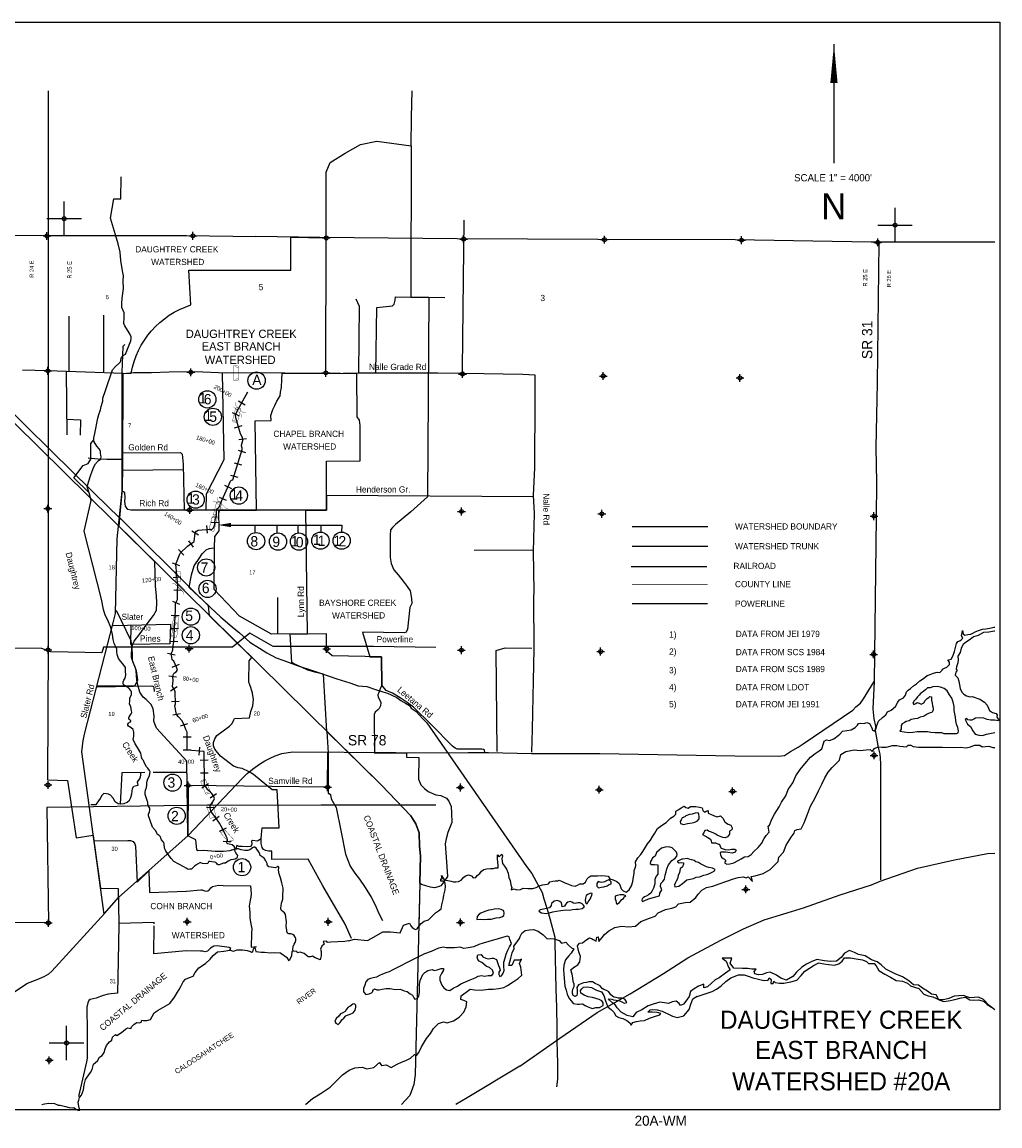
# Model space of a CAD drawing. Extents: x 192160 to 256160, y 851880 to 894503.
# Tile 2 of 2: x 218405 to 256160, y 851880 to 894503. Entities that reach past the tile are written whole.
import ezdxf
from ezdxf.enums import TextEntityAlignment as Align

# ---------------------------------------------------------------- set-up
doc = ezdxf.new("R2010")
doc.units = 0
doc.header["$LTSCALE"] = 1067
doc.header["$PDMODE"] = 34
doc.header["$PDSIZE"] = 150
for name, pattern in [('DIVIDE', [0]), ('PHANTOM', [0]), ('STREAM', [0])]:
    doc.linetypes.add(name, pattern=pattern)
doc.layers.get('0').update_dxf_attribs({"linetype": 'CONTINUOUS'})
for name, color, linetype in [('BORDER', 1, 'CONTINUOUS'), ('COUNTY', 15, 'PHANTOM'), ('MAJROADS', 9, 'CONTINUOUS'), ('MINROADS', 8, 'CONTINUOUS'), ('POWERLINES', 11, 'DIVIDE'), ('RR', 13, 'CONTINUOUS'), ('SEC', 2, 'CONTINUOUS'), ('STATIONS', 7, 'CONTINUOUS'), ('STRUCTTEXT', 7, 'CONTINUOUS'), ('STRUCTURES', 10, 'CONTINUOUS'), ('TEXT', 7, 'CONTINUOUS'), ('TRUNKS', 5, 'STREAM'), ('WATER', 4, 'CONTINUOUS'), ('WSHEDS', 3, 'CONTINUOUS')]:
    doc.layers.add(name, color=color, linetype=linetype)

# ---------------------------------------------------------------- blocks, each defined once
blk = doc.blocks.new('TICK')
at = {"color": 0}
for points in [[(500, 0), (500, 1000)], [(0, 500), (1000, 500)]]:
    blk.add_lwpolyline(points, dxfattribs=at)
blk.add_point((500, 500), dxfattribs=at)
blk = doc.blocks.new('RCP')
at = {"layer": 'STRUCTURES', "color": 0, "const_width": 20}
for points in [[(-354, 160, 0.802976), (-374, 25, 0.802976)], [(-374, 25, 0.489412), (-354, -140, 0.489412)], [(-354, -140, 0.606659), (-374, 25, 0.606659)], [(415, 25, 0.606659), (396, -140, 0.606659)], [(415, 25, 0.802976), (396, 160, 0.802976)], [(396, -140, 0.489412), (415, 25, 0.489412)]]:
    blk.add_lwpolyline(points, format="xyb", dxfattribs=at)
for points in [[(396, 160), (-354, 160)], [(-354, -140), (396, -140)]]:
    blk.add_lwpolyline(points, dxfattribs=at)
blk = doc.blocks.new('BOX')
at = {"layer": 'STRUCTURES', "color": 0, "const_width": 20}
blk.add_lwpolyline([(-377, -171), (433, -171), (433, 189), (-377, 189)], close=True, dxfattribs=at)
blk = doc.blocks.new('BRIDGE')
at = {"layer": 'STRUCTURES', "color": 0, "const_width": 20}
for points in [[(-234, -534), (-101, -402), (-101, 496), (-234, 629)], [(244, -534), (112, -402), (112, 496), (244, 629)]]:
    blk.add_lwpolyline(points, dxfattribs=at)

msp = doc.modelspace()

# ---------------------------------------------------------------- linework, layer by layer
at = {"layer": 'BORDER', "color": 0}
msp.add_lwpolyline([(192160, 852503), (192160, 894503), (256160, 894503), (256160, 852503)], close=True, dxfattribs=at)
at = {"layer": 'COUNTY', "color": 0}
for points in [[(219410, 886256), (219114, 886255), (214022, 886292), (208887, 886354), (208291, 886361), (207917, 886369), (205273, 886364), (203468, 886409), (203133, 886333), (198116, 886413), (197109, 886415), (196675, 886413), (193006, 886483), (192360, 886503)], [(219410, 886256), (224751, 886258), (227436, 886217)], [(255960, 886000), (251194, 886003), (245934, 886091), (240641, 886112), (235204, 886133), (229902, 886179), (227436, 886217)]]:
    msp.add_lwpolyline(points, dxfattribs=at)
at = {"layer": 'COUNTY', "color": 0, "const_width": 33.3}
msp.add_lwpolyline([(244874, 872792), (241960, 872790)], dxfattribs=at)
at = {"layer": 'MAJROADS', "color": 0}
for points in [[(251483, 885978), (251426, 880574), (251374, 878070), (251389, 876729), (251387, 875388), (251314, 870093), (251306, 869037), (251257, 867990), (251296, 867596), (251361, 867311), (251343, 867152), (251463, 866489), (251529, 866229), (251536, 866086), (251543, 865860), (251551, 861386)], [(222366, 882048), (222290, 881973), (222263, 880970), (222251, 876389), (222065, 874548), (222001, 871660), (221915, 871302), (220812, 867058), (220755, 866761), (220724, 866548), (220703, 866320), (221565, 860056)], [(216360, 881067), (219554, 877927), (221817, 875698), (222274, 875267), (225019, 872532), (225491, 872077), (226083, 871525), (226521, 871152), (226801, 870917), (227198, 870565), (227566, 870329), (227858, 870152), (228211, 869949), (228517, 869846), (229028, 869663), (229694, 869437), (230225, 869255), (230560, 869140), (231061, 868991), (231381, 868878), (231722, 868842), (232094, 868724), (232334, 868644), (232516, 868584), (232680, 868509), (232873, 868427), (233031, 868309), (233205, 868205), (233358, 868109), (233423, 868013), (233617, 867884), (233733, 867758), (233875, 867601), (234039, 867444), (237881, 861895), (238086, 861630), (238330, 861177), (238481, 860897), (238547, 860652), (238677, 860246), (238783, 859893), (238975, 859166), (238973, 858957), (239010, 857164), (239038, 856460), (239058, 855672), (239054, 855169), (239072, 854272), (239076, 853686), (239041, 853394)], [(222308, 880937), (222710, 880967), (223406, 880970), (224084, 880999), (225073, 881008), (226296, 880958), (227377, 880975), (229740, 880940), (230193, 880937), (231408, 880953), (232598, 880953), (233436, 880955), (234458, 880956), (235480, 880948), (237743, 880907), (238203, 880886), (238197, 879981), (238193, 877292), (238144, 876236), (238172, 875532), (238136, 874058), (238158, 872524), (238148, 872281), (238159, 870287), (238133, 869063), (238115, 867832), (238094, 867187), (238071, 866307)], [(222265, 877614), (221675, 877614), (221339, 877620), (220955, 877661)], [(221321, 868878), (222758, 868873), (222868, 869094), (222821, 869456), (222663, 869850), (222663, 870134), (222616, 870607), (222047, 871788)], [(214389, 854599), (218617, 857388), (218993, 857530), (219264, 857646), (219439, 857755), (219548, 857850), (221598, 860093), (222134, 860696), (224821, 863092), (226904, 865297), (227098, 865485), (227306, 865654), (227575, 865853), (227778, 865979), (227986, 866085), (228179, 866174), (228440, 866256), (228844, 866324), (234837, 866292), (235626, 866297), (236411, 866303), (238070, 866257), (240718, 866254), (245921, 866165), (247605, 866152), (247840, 866184), (248076, 866333), (248371, 866507), (248564, 866631), (250476, 867932), (250603, 868065), (250780, 868207), (250890, 868365), (251306, 869037)], [(230203, 864961), (230210, 866317)], [(230203, 864961), (224817, 865024), (224803, 863076)], [(237622, 854183), (239166, 855265), (240609, 856258), (241881, 856976), (243170, 857761), (244114, 858373), (245386, 859049), (246253, 859494), (247053, 859839), (248574, 860303), (249995, 860802), (251206, 861185), (251542, 861333), (252980, 861831), (254408, 862154), (255684, 862394), (255960, 862414)], [(237622, 854183), (235585, 852966), (235154, 852703)]]:
    msp.add_lwpolyline(points, dxfattribs=at)
at = {"layer": 'MINROADS', "color": 0}
for points in [[(235456, 886851), (235397, 881120), (235415, 880949)], [(231286, 883820), (231424, 883536), (231393, 880953)], [(232066, 880953), (232096, 883486), (232704, 883544), (232771, 883608), (232809, 883767), (232819, 883893), (234724, 883872)], [(221548, 883187), (221551, 880962)], [(220209, 883150), (220206, 881008)], [(222308, 880937), (219402, 881036), (218416, 881056)], [(220111, 881012), (220130, 878561)], [(226134, 880964), (226195, 877595), (225508, 876270), (225504, 875661)], [(220121, 879169), (220660, 879146), (220650, 878558)], [(222297, 877876), (224524, 877879), (224580, 877824), (224626, 877438), (224661, 875661)], [(222294, 877196), (224608, 877228)], [(238146, 876170), (230158, 876228), (230161, 875658), (224876, 875662), (222610, 875652), (222490, 875688), (222398, 875816), (222369, 875988), (222381, 876135), (222366, 876323), (222325, 876359), (222271, 876379), (222262, 876380)], [(236266, 866302), (236258, 866386), (236221, 866415), (236155, 866433), (235208, 866426), (235131, 866462), (235025, 866540), (234202, 867374), (233517, 868051), (233272, 868232), (233001, 868408), (232709, 868585), (232460, 868693), (232300, 868893), (232284, 869991), (230380, 870037), (230269, 870120), (230200, 870189), (230159, 870299), (230165, 870886), (228039, 870872), (226801, 871557), (225827, 872594), (225830, 874174), (225841, 874634), (226017, 874860), (226005, 875661)], [(229429, 870881), (229358, 875658)], [(238142, 874111), (235861, 874099)], [(228279, 870881), (228279, 872281)], [(221918, 871200), (224131, 871249), (224109, 870490), (222599, 870475), (222620, 871213)], [(236748, 866332), (236716, 870235), (237052, 870335), (238088, 870325)], [(221310, 868829), (223418, 868879), (223479, 868849), (223494, 868802), (223510, 868649)], [(223146, 865531), (222255, 865516), (222186, 864303), (222114, 864323), (221996, 864393), (221928, 864531), (221825, 864652), (221742, 864691), (221660, 864707), (221564, 864714), (221480, 864643), (221417, 864524), (221296, 864346), (221250, 864284), (221185, 864280), (221055, 864276)], [(222205, 864314), (222353, 864335), (222458, 864387), (222548, 864460), (222604, 864555), (222642, 864709), (222667, 864912), (222716, 864998), (222822, 865022), (222881, 865032), (222860, 865148), (222901, 865222), (222949, 865280), (222974, 865356), (222987, 865426), (222996, 865506)], [(224757, 865523), (223472, 865522)]]:
    msp.add_lwpolyline(points, dxfattribs=at)
at = {"layer": 'POWERLINES', "color": 0}
for points in [[(244874, 872037), (241960, 872036)], [(234386, 870358), (231969, 870397), (228102, 870392), (227198, 870904), (226531, 870369), (221549, 870360), (221484, 870151), (219511, 870185), (219164, 870316), (212226, 870394)], [(234386, 864268), (229949, 864268), (224781, 864258), (219356, 864172), (219424, 859724), (216113, 859751), (212226, 859799)]]:
    msp.add_lwpolyline(points, dxfattribs=at)
at = {"layer": 'RR', "color": 0}
for points in [[(211516, 885515), (232280, 865032), (233421, 863858), (233610, 863541), (233739, 863199), (233753, 862685), (233791, 862310), (233583, 853852), (233529, 853473), (233376, 853058), (233058, 852703)], [(241922, 873482), (244842, 873482)]]:
    msp.add_lwpolyline(points, dxfattribs=at)
at = {"layer": 'SEC', "color": 0}
for p in [(219364, 886246), (225001, 886249), (230152, 886170), (235454, 886124), (240890, 886102), (246184, 886082), (251444, 885994), (219402, 881036), (224922, 880980), (230132, 880960), (235409, 880914), (240845, 880834), (246121, 880763), (219398, 875717), (224876, 875662), (235371, 875604), (240790, 875515), (251294, 875424), (219410, 870264), (224855, 870309), (230165, 870297), (235367, 870251), (240744, 870197), (251281, 870088), (251302, 866189), (219406, 865045), (224817, 865024), (230203, 864961), (235329, 864949), (240690, 864861), (245841, 864799), (246348, 861013), (219419, 859718), (224780, 859764), (230225, 859759), (235334, 859739), (219457, 854415), (219457, 854415)]:
    msp.add_point(p, dxfattribs=at)
at = {"layer": 'STATIONS', "color": 0}
for p, q in [((226758, 879876), (227019, 879728)), ((226519, 879422), (226792, 879298)), ((226613, 878835), (226901, 878920)), ((226769, 878389), (227067, 878426)), ((226742, 877968), (227028, 877879)), ((226594, 877490), (226881, 877402)), ((226446, 877012), (226733, 876924)), ((226216, 876618), (226490, 876495)), ((226012, 876161), (226286, 876039)), ((225778, 875683), (226077, 875659)), ((225532, 875066), (225557, 874767)), ((225702, 875194), (226001, 875185)), ((224965, 874863), (225218, 874702)), ((224834, 874474), (225008, 874230)), ((224440, 874137), (224644, 873918)), ((224206, 873626), (224485, 873517)), ((224236, 873061), (224535, 873086)), ((224260, 872578), (224560, 872571)), ((224215, 872148), (224489, 872025)), ((224164, 871598), (224464, 871584)), ((224140, 871099), (224440, 871085)), ((224116, 870600), (224416, 870585)), ((224021, 870138), (224314, 870075)), ((224206, 869594), (224480, 869716)), ((224075, 869259), (224373, 869218)), ((224140, 868675), (224388, 868844)), ((224176, 868267), (224476, 868275)), ((224224, 867751), (224519, 867809)), ((224516, 867327), (224800, 867425)), ((224630, 866904), (224930, 866901)), ((224624, 866404), (224924, 866401)), ((225248, 866201), (225272, 866500)), ((225287, 866009), (225587, 866012)), ((225291, 865509), (225591, 865512)), ((225347, 864938), (225601, 865099)), ((225665, 864553), (225914, 864720)), ((225520, 864193), (225819, 864178)), ((225774, 863662), (226014, 863842)), ((226026, 863267), (226297, 863395)), ((226170, 862881), (226469, 862859)), ((226483, 862536), (226778, 862591))]:
    msp.add_line(p, q, dxfattribs=at)
at = {"layer": 'STRUCTTEXT', "color": 0}
for p, q in [((226476, 875082), (230757, 875082)), ((230757, 875082), (230740, 874813))]:
    msp.add_line(p, q, dxfattribs=at)
for points in [[(227406, 874792), (227406, 875082)], [(228255, 874773), (228255, 875082)], [(229061, 874773), (229061, 875082)], [(229947, 874812), (229947, 875082)]]:
    msp.add_lwpolyline(points, dxfattribs=at)
for centre in [(227459, 880660), (225558, 879934), (225771, 879261), (225106, 876061), (226773, 876220), (227440, 874460), (228287, 874442), (229096, 874442), (229924, 874479), (230743, 874479), (225514, 873444), (225564, 872616), (224924, 871543), (224921, 870827), (224215, 865135), (224375, 863855), (226898, 861870)]:
    msp.add_circle(centre, 333, dxfattribs=at)
msp.add_solid([(226476, 874999), (226476, 875166), (225976, 875082)], dxfattribs=at)
at = {"layer": 'TEXT', "color": 0}
msp.add_line((249752, 893656), (249752, 889055), dxfattribs=at)
msp.add_lwpolyline([(249752, 893656, 0, 280, 0), (249752, 892155, 280, 280, 0)], format="xyseb", dxfattribs=at)
at = {"layer": 'TRUNKS', "color": 0}
for points in [[(228867, 858621), (228859, 858699), (228870, 858806), (228910, 858899), (228949, 858968), (228970, 859039), (228972, 859115), (228945, 859173), (228912, 859237), (228854, 859276), (228776, 859291), (228702, 859302), (228650, 859329), (228623, 859382), (228623, 859437), (228598, 859575), (228616, 859764), (228573, 860045), (228531, 860107), (228482, 860143), (228427, 860197), (228393, 860257), (228394, 860307), (228405, 860375), (228427, 860479), (228469, 860639), (228478, 860814), (228492, 860957), (228480, 861063), (228439, 861260), (228379, 861454), (228337, 861619), (228304, 861751), (228324, 861839), (228314, 861872), (228295, 861901), (228264, 861902), (228235, 861877), (228175, 861850), (228016, 861865), (227930, 861883), (227873, 861961), (227863, 862015), (227820, 862119), (227751, 862224), (227673, 862269), (227603, 862323), (227581, 862387), (227558, 862436), (227442, 862605), (227395, 862641), (227347, 862645), (227307, 862617), (227203, 862541), (227117, 862515), (227010, 862516), (226866, 862544), (226749, 862575), (226664, 862573), (226625, 862563), (226598, 862529), (226618, 862491), (226633, 862467), (226689, 862372), (226717, 862325), (226711, 862275), (226694, 862223), (226636, 862181), (226564, 862165), (226465, 862148), (226364, 862099), (226253, 862032), (226176, 862023), (226079, 861982), (226017, 861966), (225974, 861967), (225935, 861990), (225912, 862021), (225882, 862052), (225841, 862069), (225726, 862083), (225669, 862091), (225619, 862085), (225594, 862062), (225587, 862038), (225573, 862012), (225518, 862001), (225368, 862014), (225312, 862035), (225266, 862036), (225184, 861988), (225068, 861910), (224945, 861800), (224884, 861788), (224823, 861783), (224780, 861802), (224739, 861827), (224655, 861888), (224263, 862091), (224162, 862209), (223955, 862492), (223926, 862547), (223910, 862609), (223895, 862777), (223881, 862819), (223851, 862852), (223783, 862926), (223756, 862988), (223751, 863043), (223724, 863074), (223694, 863092), (223625, 863142), (223605, 863195), (223557, 863282), (223447, 863422), (223339, 863709), (223292, 863850), (223291, 863882), (223292, 863922), (223329, 864006), (223344, 864084), (223342, 864154), (223289, 864225), (223265, 864298), (223260, 864370), (223181, 864599), (223157, 864681), (223159, 864766), (223173, 864850), (223206, 864950), (223223, 865043), (223223, 865126), (223232, 865198), (223265, 865276), (223320, 865394), (223340, 865486), (223353, 865551), (223330, 865604), (223265, 865691), (223203, 865751), (223132, 865888), (223096, 865994), (223036, 866039), (223012, 866125), (222985, 866272), (222862, 866498), (222772, 866638), (222691, 866797), (222717, 866934), (222725, 867082), (222695, 867181), (222616, 867255), (222558, 867296), (222513, 867317), (222494, 867355), (222487, 867399), (222516, 867428), (222554, 867469), (222585, 867481), (222601, 867507), (222599, 867527), (222569, 867558), (222533, 867589), (222528, 867633), (222537, 867670), (222569, 867713), (222621, 867794), (222638, 867844), (222636, 867921), (222609, 868057), (222557, 868176), (222560, 868285), (222568, 868396), (222624, 868537), (222626, 868628), (222606, 868696), (222538, 868770), (222497, 868798), (222418, 868846), (222362, 868882), (222326, 868916), (222312, 868971), (222307, 869032), (222335, 869088), (222383, 869165), (222412, 869304), (222401, 869442), (222394, 869580), (222301, 869717), (222216, 869816), (222130, 869932), (222081, 870081), (222067, 870191), (222067, 870285), (222043, 870351), (221957, 870506), (221926, 870659), (221892, 870857), (221827, 871127), (221713, 871403), (221619, 871600), (221544, 871818), (221470, 872224), (220797, 874844), (221077, 876032), (220991, 876330), (220404, 876910), (220770, 877385), (220958, 877453), (221058, 877626), (221058, 878226), (221174, 878370), (221178, 878446), (221215, 878611), (221329, 879204), (221372, 879356), (221432, 879535), (221465, 879659), (221523, 879869), (221524, 879987), (221632, 880277), (221902, 881069), (222008, 881203), (222140, 881318), (222203, 881386), (222224, 881440), (222228, 881523), (222269, 881576), (222305, 881623), (222396, 881678), (222604, 882196), (222611, 882290), (222613, 882351), (222584, 882439), (222538, 882499), (222368, 882768), (222329, 882858), (222329, 882943), (222349, 883024), (222342, 883271), (222263, 883482), (222256, 883648), (222272, 883836), (222315, 884221), (222307, 884516), (222321, 884708), (222287, 884903), (222215, 885302), (222188, 885621), (222109, 885938), (222014, 886292), (221814, 886930), (221945, 887673), (222214, 887681), (222230, 888528)], [(226631, 862564), (226619, 862627), (226588, 862668), (226517, 862728), (226401, 862759), (226349, 862767), (226322, 862782), (226317, 862837), (226321, 862887), (226331, 862933), (226324, 862992), (226286, 863066), (226158, 863339), (226030, 863571), (225881, 863770), (225752, 863941), (225690, 864045), (225668, 864167), (225672, 864236), (225747, 864360), (225806, 864463), (225830, 864520), (225798, 864625), (225735, 864718), (225682, 864767), (225574, 864862), (225445, 865065), (225434, 866336), (224774, 866390), (224782, 867080), (224722, 867191), (224651, 867395), (224575, 867540), (224444, 867680), (224373, 867771), (224308, 868102), (224329, 868183), (224316, 868637), (224291, 868720), (224208, 868841), (224240, 869084), (224221, 869215), (224233, 869302), (224261, 869346), (224295, 869371), (224360, 869413), (224401, 869479), (224373, 869588), (224267, 869824), (224205, 869876), (224184, 869985), (224165, 870096), (224182, 870172), (224220, 870249), (224233, 870413), (224266, 870591), (224324, 871797), (224333, 872046), (224408, 872210), (224408, 872507), (224414, 872745), (224344, 873568), (224515, 874002), (224793, 874261), (225050, 874444), (225089, 874778), (225134, 874849), (225210, 874889), (225679, 874928), (225727, 874916), (225781, 874956), (225830, 875048), (225850, 875160), (225855, 875304), (225902, 875359), (225930, 875709), (226004, 875760), (226043, 875815), (226070, 875920), (226451, 876777), (226485, 876812), (226546, 876828), (226906, 877993), (226908, 878056), (226876, 878134), (226880, 878169), (226926, 878349), (226911, 878466), (226837, 878605), (226658, 879216), (226644, 879334), (226720, 879503), (227127, 880227)], [(220991, 876330), (220923, 876563), (220969, 876738), (221045, 876983), (221105, 877160), (221181, 877331), (221237, 877445), (221351, 877571), (221414, 877617), (221449, 877645), (221453, 877708), (221437, 877859), (221433, 877933), (221387, 878024), (221296, 878133), (221183, 878298), (221174, 878370)], [(241956, 874266), (244882, 874266)]]:
    msp.add_lwpolyline(points, dxfattribs=at)
at = {"layer": 'WATER', "color": 0}
for points in [[(233364, 859703), (233414, 859611), (233488, 859518), (233597, 859467), (233664, 859492), (233732, 859600), (233816, 859700), (233926, 859791), (234093, 859841), (234237, 859974), (234372, 860107), (234481, 860181), (234590, 860264), (234616, 860423), (234668, 860624), (234694, 860791), (234737, 860992), (234755, 861126), (234739, 861235), (234714, 861310), (234664, 861327), (234572, 861336), (234573, 861420), (234631, 861420), (234607, 861470), (234599, 861546), (234698, 861386), (234840, 861360), (234966, 861334), (235066, 861308), (235150, 861307), (235251, 861324), (235360, 861373), (235452, 861473), (235528, 861539), (235637, 861572), (235763, 861538), (235821, 861462), (235921, 861470), (235981, 861553), (236073, 861628), (236149, 861711), (236233, 861778), (236334, 861810), (236493, 861826), (236602, 861825), (236669, 861842), (236786, 861849), (236787, 861933), (236771, 862076), (236764, 862176), (236764, 862260), (236756, 862352), (236823, 862276), (236932, 862376), (236957, 862309), (236931, 862192), (236955, 862007), (237030, 861915), (237104, 861797), (237179, 861637), (237203, 861478), (237244, 861352), (237276, 861193), (237309, 861084), (237292, 860992), (237409, 861033), (237501, 860990), (237644, 861015), (237753, 861064), (237937, 861046), (238121, 861053), (238255, 861086), (238365, 861152), (238499, 861185), (238675, 861209), (238734, 861234), (238776, 861309), (238893, 861333), (238994, 861349), (239086, 861348), (239145, 861373), (239253, 861314), (239362, 861271), (239504, 861220), (239612, 861161), (239755, 861143), (239855, 861176), (239939, 861226), (240065, 861233), (240158, 861291), (240226, 861425), (240293, 861483), (240369, 861541), (240494, 861532), (240620, 861539), (240771, 861547), (240913, 861537), (241038, 861528), (241096, 861427), (241230, 861376), (241372, 861317), (241464, 861241), (241497, 861148), (241538, 861039), (241613, 860963), (241729, 860904), (241847, 860995), (241932, 861145), (241992, 861313), (242018, 861497), (242036, 861622), (242036, 861748), (242087, 861865), (242096, 861940), (242089, 862082), (242182, 862232), (242292, 862357), (242368, 862482), (242478, 862641), (242554, 862774), (242664, 862916), (242765, 863066), (242833, 863183), (242935, 863366), (243095, 863483), (243271, 863599), (243440, 863757), (243574, 863839), (243642, 863914), (243651, 864032), (243760, 864098), (243853, 864156), (243971, 864222), (244037, 864171), (244129, 864154), (244213, 864220), (244414, 864219), (244556, 864185), (244665, 864167), (244690, 864058), (244748, 863999), (244823, 864032), (244899, 864057), (244898, 863956), (245015, 863905), (245074, 863880), (245166, 863846), (245241, 863812), (245375, 863853), (245467, 863768), (245533, 863626), (245599, 863566), (245666, 863533), (245775, 863498), (245824, 863389), (245807, 863314), (245723, 863256), (245714, 863147), (245646, 863047), (245554, 863006), (245462, 863023), (245328, 863066), (245253, 863100), (245186, 863150), (245119, 863184), (245019, 863227), (244910, 863261), (244861, 863303), (244768, 863287), (244726, 863195), (244675, 863137), (244767, 863086), (244884, 863018), (244984, 862951), (245008, 862884), (245025, 862817), (245184, 862816), (245292, 862756), (245334, 862764), (245351, 862697), (245400, 862605), (245475, 862579), (245551, 862553), (245693, 862544), (245802, 862560), (245869, 862560), (245919, 862568), (245978, 862526), (245935, 862450), (245826, 862409), (245659, 862436), (245567, 862453), (245449, 862445), (245382, 862454), (245357, 862429), (245365, 862345), (245415, 862261), (245473, 862202), (245531, 862177), (245581, 862126), (245548, 862085), (245522, 862034), (245614, 861992), (245731, 862000), (245891, 862040), (246050, 862123), (246168, 862198), (246302, 862272), (246436, 862280), (246554, 862363), (246664, 862471), (246832, 862629), (246959, 862779), (247052, 862979), (247137, 863096), (247247, 863221), (247215, 863455), (247265, 863497), (247351, 863731), (247452, 863914), (247638, 864198), (247732, 864381), (247892, 864632), (247978, 864866), (248164, 865124), (248274, 865399), (248452, 865641), (248629, 865866), (248840, 866116), (249025, 866265), (249185, 866357), (249286, 866440), (249346, 866640), (249372, 866741), (249464, 866782), (249581, 866756), (249741, 866830), (249918, 866955), (249977, 867013), (250086, 867121), (250254, 867153), (250413, 867177), (250573, 867269), (250657, 867360), (250699, 867418), (250767, 867426), (250900, 867417), (251018, 867458), (251127, 867424), (251209, 867256), (251242, 867164), (251317, 867121), (251377, 867230), (251402, 867338), (251471, 867514), (251622, 867647), (251757, 867755), (251816, 867863), (251959, 867938), (252127, 868079), (252221, 868237), (252288, 868337), (252431, 868404), (252516, 868512), (252550, 868646), (252617, 868704), (252710, 868770), (252819, 868878), (252937, 868953), (253072, 869069), (253215, 869152), (253350, 869268), (253467, 869309), (253593, 869367), (253736, 869400), (253836, 869382), (253929, 869474), (253937, 869516), (254021, 869557), (254114, 869598), (254207, 869698), (254207, 869790), (254149, 869858), (254275, 869899), (254343, 870024), (254403, 870199), (254445, 870358), (254488, 870509), (254531, 870584), (254615, 870617), (254674, 870658), (254733, 870716), (254674, 870800), (254700, 870918), (254709, 871010), (254742, 870875), (254809, 870825), (254926, 870849), (255035, 870873), (255119, 870906), (255203, 870964), (255329, 871006), (255488, 871055), (255614, 871079), (255765, 871095), (255924, 871136), (255960, 871139)], [(255960, 870989), (255949, 870985), (255731, 870944), (255521, 870937), (255319, 870821), (255143, 870764), (255009, 870664), (254874, 870573), (254739, 870473), (254663, 870332), (254620, 870156), (254535, 870014), (254543, 869872), (254534, 869755), (254482, 869613), (254465, 869521), (254515, 869453), (254456, 869395), (254438, 869286), (254530, 869185), (254579, 869051), (254603, 868917), (254628, 868774), (254685, 868631), (254768, 868547), (254869, 868488), (255011, 868453), (255094, 868461), (255379, 868359), (255562, 868240), (255662, 868131), (255720, 868013), (255761, 867921), (255878, 867845), (256011, 867802), (256053, 867735), (256044, 867668), (256085, 867617), (256135, 867575), (256102, 867517), (255951, 867551), (255809, 867544), (255666, 867578), (255533, 867621), (255374, 867639), (255223, 867623), (255147, 867590), (255072, 867549), (254996, 867549), (254921, 867566), (254879, 867609), (254821, 867567), (254912, 867391), (255020, 867298), (255111, 867130), (255202, 867003), (255344, 866969), (255486, 866951), (255638, 867001), (255839, 867049), (255960, 867070)], [(255960, 856356), (255744, 856532), (255528, 856759), (255327, 856852), (254992, 856829), (254750, 856922), (254398, 856891), (254188, 856800), (253987, 856742), (253803, 856744), (253695, 856945), (253519, 856971), (253361, 857089), (253177, 857199), (253011, 857317), (252826, 857327), (252643, 857487), (252401, 857631), (252117, 857758), (251758, 857927), (251575, 858104), (251416, 858214), (251207, 858290), (250957, 858442), (250698, 858502), (250547, 858579), (250347, 858647), (250162, 858556), (250036, 858389), (249850, 858239), (249616, 858232), (249382, 858259), (249089, 858302), (248871, 858211), (248694, 858128), (248518, 858004), (248307, 857812), (248164, 857646), (247921, 857513), (247703, 857581), (247536, 857699), (247286, 857818), (247143, 857794), (246992, 857728), (246842, 857720), (246691, 857754), (246666, 857838), (246742, 857930), (246583, 857939), (246433, 857957), (246223, 857958), (245880, 857977), (245739, 858170), (245807, 858354), (245430, 858356), (245588, 858238), (245679, 858011), (245746, 857902), (245561, 857777), (245317, 857603), (245166, 857520), (245023, 857387), (244871, 857254), (244729, 857213), (244729, 857347), (244520, 857272), (244360, 857173), (244217, 857073), (244166, 856881), (244073, 856747), (243946, 856580), (243829, 856531), (243779, 856607), (243662, 856699), (243503, 856675), (243369, 856609), (243210, 856635), (243026, 856653), (242766, 856587), (242581, 856521), (242329, 856363), (242119, 856256), (241984, 856097), (241767, 856149), (241541, 856276), (241383, 856436), (241292, 856578), (241200, 856629), (241084, 856739), (241050, 856789), (241172, 856778), (241239, 856744), (241348, 856735), (241423, 856726), (241515, 856700), (241557, 856666), (241648, 856615), (241758, 856640), (241724, 856699), (241675, 856774), (241566, 856817), (241432, 856818), (241348, 856835), (241248, 856853), (241140, 856937), (241057, 857055), (240965, 857106), (240873, 857148), (240798, 857191), (240723, 857292), (240648, 857334), (240531, 857377), (240431, 857444), (240364, 857445), (240289, 857445), (240197, 857421), (240088, 857405), (239894, 857323), (239827, 857231), (239843, 857139), (239834, 857038), (239834, 856988), (239825, 856921), (239766, 856879), (239682, 856914), (239658, 856989), (239658, 857064), (239676, 857165), (239718, 857265), (239719, 857357), (239686, 857450), (239665, 857592), (239640, 857735), (239591, 857911), (239692, 857994), (239869, 858102), (239945, 858219), (239971, 858428), (239896, 858604), (239856, 858839), (239923, 858931), (240041, 858955), (240167, 859055), (240310, 859138), (240385, 859121), (240452, 859078), (240577, 859011), (240595, 859170), (240645, 859178), (240677, 859002), (240804, 859160), (240888, 859269), (241057, 859418), (241292, 859543), (241552, 859591), (241819, 859573), (242087, 859597), (242298, 859772), (242625, 859904), (242843, 859978), (242970, 860111), (243247, 860235), (243490, 860292), (243649, 860342), (243750, 860450), (244002, 860507), (244194, 860523), (244413, 860706), (244514, 860831), (244657, 860981), (244834, 861089), (245077, 861138), (245320, 861229), (245622, 861336), (245874, 861426), (246059, 861476), (246251, 861500), (246368, 861457), (246435, 861499), (246610, 861322), (246553, 861515), (246704, 861539), (247022, 861629), (247283, 861779), (247603, 862087), (247629, 862254), (247806, 862454), (247908, 862721), (248102, 863030), (248212, 863180), (248237, 863289), (248330, 863322), (248480, 863346), (248607, 863580), (248726, 863914), (248845, 864223), (249023, 864549), (249150, 864825), (249286, 865075), (249404, 865326), (249531, 865534), (249683, 865726), (249961, 866009), (250012, 866218), (250205, 866334), (250532, 866400), (250758, 866373), (251001, 866405), (251152, 866421), (251227, 866337), (251311, 866454), (251462, 866512), (251596, 866511), (251764, 866510), (251873, 866526), (252015, 866567), (252174, 866566), (252291, 866540), (252551, 866522), (252618, 866581), (252719, 866580), (252810, 866529), (253020, 866511), (253237, 866510), (253430, 866509), (253648, 866508), (253949, 866506), (254351, 866487), (254636, 866502), (254862, 866476), (255029, 866517), (255172, 866583), (255381, 866582), (255473, 866514), (255733, 866538), (255883, 866487), (255960, 866487)], [(229355, 852703), (229364, 852717), (229616, 852934), (229910, 853116), (230305, 853374), (230524, 853590), (230777, 853848), (231029, 854031), (231255, 854122), (231532, 854154), (231716, 854078), (231992, 854135), (232203, 854326), (232286, 854209), (232462, 854233), (232654, 854139), (232889, 854264), (233057, 854338), (233216, 854404), (233401, 854495), (233553, 854637), (233636, 854595), (233720, 854711), (233830, 854937), (234025, 855254), (234177, 855454), (234287, 855646), (234489, 855829), (234673, 855895), (234815, 855861), (235067, 855943), (235277, 856076), (235462, 856267), (235547, 856476), (235573, 856677), (235465, 856720), (235348, 856762), (235357, 856904), (235702, 857154), (235877, 857136), (236129, 857118), (236413, 857158), (236598, 857157), (236816, 857189), (237008, 857230), (237151, 857296), (237361, 857438), (237563, 857570), (237706, 857704), (237657, 858005), (237608, 858156), (237693, 858315), (237617, 858274), (237408, 858275), (237315, 858074), (237197, 858075), (237274, 858351), (237326, 858568), (237410, 858727), (237386, 858827), (237478, 858936), (237613, 859111), (237639, 859195), (237698, 859320), (237824, 859428), (237992, 859452), (238151, 859460), (238327, 859400), (238518, 859257), (238685, 859105), (238794, 859121), (238953, 859103), (239145, 859035), (239237, 858934), (239396, 858975), (239504, 858858), (239621, 858756), (239705, 858723), (239603, 858547), (239502, 858431), (239392, 858289), (239324, 858088), (239307, 857921), (239322, 857745), (239338, 857577), (239362, 857276), (239411, 857116), (239456, 856964), (239522, 856797), (239622, 856696), (239689, 856604), (239847, 856577), (239931, 856577), (240040, 856593), (240149, 856533), (240224, 856491), (240349, 856440), (240424, 856414), (240559, 856455), (240701, 856454), (240835, 856529), (240845, 856638), (240786, 856713), (240686, 856764), (240553, 856799), (240427, 856841), (240268, 856868), (240110, 856927), (239984, 857004), (239968, 857104), (240011, 857171), (240078, 857237), (240229, 857245), (240388, 857227), (240588, 857125), (240772, 857057), (240863, 856914), (240912, 856754), (240978, 856570), (241036, 856460), (241144, 856376), (241252, 856266), (241335, 856132), (241444, 856072), (241598, 856022), (241757, 855948), (241874, 855863), (241924, 855771), (241991, 855871), (242126, 855912), (242276, 855937), (242436, 855944), (242629, 856035), (242822, 856109), (243031, 856167), (243065, 856225), (242931, 856260), (242739, 856277), (242563, 856278), (242656, 856362), (242748, 856369), (242932, 856368), (243116, 856317), (243199, 856266), (243358, 856199), (243517, 856122), (243701, 856063), (243952, 856137), (244163, 856378), (244231, 856579), (244308, 856788), (244474, 856891), (244476, 856879), (244744, 856970), (245046, 857068), (245222, 857160), (245399, 857293), (245576, 857459), (245769, 857600), (246063, 857716), (246289, 857715), (246473, 857655), (246615, 857604), (246841, 857544), (247050, 857501), (247217, 857509), (247251, 857600), (247326, 857533), (247309, 857374), (247409, 857374), (247435, 857465), (247476, 857415), (247652, 857397), (247819, 857388), (248088, 857445), (248322, 857511), (248491, 857686), (248626, 857852), (248811, 857977), (248987, 858093), (249172, 858176), (249364, 858141), (249557, 858115), (249774, 858089), (249942, 858138), (250068, 858246), (250161, 858371), (250395, 858370), (250613, 858335), (250856, 858292), (251014, 858233), (251089, 858157), (251307, 858156), (251382, 858055), (251481, 857878), (251715, 857743), (251940, 857625), (252149, 857498), (252400, 857463), (252592, 857395), (252701, 857294), (252826, 857251), (253035, 857183), (253226, 856973), (253385, 856897), (253569, 856870), (253711, 856803), (253836, 856735), (253987, 856684), (254179, 856708), (254414, 856757), (254666, 856831), (254833, 856847), (255000, 856754), (255143, 856736), (255327, 856752), (255528, 856700), (255669, 856566), (255903, 856422), (255960, 856374)], [(231002, 859032), (231242, 859085), (231745, 859043), (231913, 859127), (232333, 859379), (232627, 859379), (233005, 859337), (233131, 859631), (233364, 859703)], [(231002, 859032), (230864, 859001), (230328, 858978), (230194, 858962), (230160, 859012), (230026, 858997), (230068, 858896), (229983, 858821), (229932, 858704), (229948, 858612), (229947, 858444), (229913, 858294), (229821, 858328), (229721, 858370), (229612, 858430), (229545, 858414), (229453, 858414), (229295, 858541), (229144, 858592), (229035, 858559), (229011, 858618), (228893, 858627), (228818, 858611), (228808, 858444), (228723, 858260), (228657, 858361), (228357, 858564)], [(224466, 857143), (224538, 857257), (224623, 857441), (224716, 857549), (224875, 857607), (225010, 857665), (225094, 857806), (225230, 857990), (225482, 858156), (225667, 858314), (225777, 858455), (225945, 858596), (226197, 858628), (226423, 858669), (226565, 858626), (226716, 858683), (226917, 858682), (227101, 858647), (227227, 858613), (227268, 858588), (227310, 858596), (227336, 858713), (227395, 858771), (227436, 858612), (227637, 858594), (227771, 858584), (227980, 858566), (228148, 858582), (228357, 858564)], [(219164, 852703), (219169, 852705), (219274, 852728), (219442, 852761), (219660, 852742), (219768, 852700), (219801, 852675), (219877, 852682), (220086, 852631), (220228, 852588), (220353, 852579), (220404, 852587), (220479, 852528), (220562, 852485), (220629, 852485), (220605, 852577), (220589, 852711), (220573, 852795), (220590, 852879), (220616, 852979), (220700, 853062), (220777, 853279), (220803, 853472), (220855, 853672), (221049, 853939), (221117, 854064), (221169, 854265), (221312, 854390), (221388, 854532), (221497, 854598), (221574, 854715), (221616, 854857), (221667, 854982), (221786, 855123), (221870, 855190), (221896, 855307), (222014, 855407), (222064, 855373), (222249, 855489), (222400, 855613), (222476, 855663), (222601, 855646), (222627, 855712), (222728, 855812), (222837, 855879), (222929, 855861), (222997, 855886), (223031, 855969), (223097, 855944), (223223, 855951), (223357, 855992), (223425, 856101), (223510, 856243), (223653, 856351), (223846, 856458), (224115, 856607), (224293, 856857), (224403, 857041), (224466, 857143)]]:
    msp.add_lwpolyline(points, dxfattribs=at)
for points in [[(253366, 868796), (253290, 868722), (253172, 868630), (253096, 868572), (253046, 868514), (252978, 868447), (252919, 868356), (252851, 868289), (252801, 868206), (252834, 868155), (252918, 868196), (252960, 868230), (253043, 868204), (253119, 868170), (253228, 868211), (253270, 868303), (253355, 868378), (253413, 868419), (253456, 868461), (253523, 868444), (253522, 868326), (253538, 868209), (253562, 868100), (253578, 868008), (253586, 867932), (253535, 867840), (253426, 867824), (253350, 867775), (253275, 867725), (253199, 867692), (253082, 867659), (252972, 867610), (252872, 867602), (252738, 867570), (252653, 867520), (252544, 867496), (252477, 867454), (252385, 867404), (252342, 867338), (252342, 867246), (252341, 867204), (252291, 867129), (252466, 867094), (252634, 867076), (252801, 867083), (252961, 867107), (253162, 867106), (253363, 867105), (253496, 867079), (253656, 867077), (253823, 867076), (253898, 867076), (253999, 867033), (254107, 867032), (254241, 867032), (254384, 867031), (254484, 867030), (254552, 867055), (254560, 867138), (254536, 867264), (254487, 867390), (254463, 867524), (254447, 867658), (254414, 867793), (254390, 867918), (254391, 868069), (254350, 868245), (254301, 868396), (254218, 868531), (254119, 868682), (254011, 868775), (253869, 868826), (253735, 868853), (253575, 868829), (253466, 868796)], [(244027, 863852), (243993, 863810), (243892, 863778), (243850, 863694), (243816, 863636), (243824, 863560), (243949, 863518), (244092, 863559), (244276, 863582), (244385, 863615), (244478, 863656), (244545, 863740), (244546, 863832), (244538, 863899), (244505, 863966), (244396, 863958), (244278, 863917), (244169, 863901)], [(242439, 860722), (242388, 860681), (242346, 860647), (242338, 860597), (242346, 860547), (242455, 860588), (242597, 860646), (242824, 860711), (243017, 860768), (243034, 860861), (243111, 861002), (243061, 861120), (243071, 861237), (243147, 861320), (243206, 861404), (243232, 861563), (243275, 861696), (243301, 861813), (243360, 861955), (243419, 862030), (243487, 862130), (243571, 862180), (243622, 862222), (243689, 862297), (243698, 862364), (243674, 862447), (243582, 862540), (243507, 862624), (243382, 862650), (243239, 862643), (243097, 862611), (243004, 862527), (242903, 862436), (242843, 862294), (242751, 862228), (242717, 862161), (242674, 862086), (242657, 862019), (242707, 861977), (242824, 861968), (242958, 861967), (242957, 861833), (242948, 861741), (242947, 861598), (242888, 861523), (242837, 861390), (242836, 861230), (242785, 861063), (242734, 860963), (242683, 860863), (242590, 860797), (242498, 860747)], [(243915, 862178), (243881, 862178), (243805, 862145), (243713, 862104), (243713, 862079), (243780, 862036), (243863, 862052), (243947, 862044), (243947, 861985), (243904, 861885), (243820, 861802), (243785, 861659), (243743, 861551), (243708, 861417), (243666, 861325), (243632, 861275), (243598, 861183), (243614, 861116), (243757, 861132), (243908, 861240), (244077, 861381), (244194, 861405), (244328, 861430), (244429, 861479), (244563, 861503), (244723, 861561), (244840, 861594), (244949, 861626), (245050, 861684), (245134, 861725), (245160, 861776), (245068, 861835), (244926, 861861), (244826, 861887), (244734, 861938), (244600, 861997), (244525, 862056), (244425, 862074), (244358, 862124), (244249, 862150), (244157, 862176), (244082, 862210)], [(241061, 861385), (240994, 861360), (240893, 861311), (240784, 861278), (240726, 861287), (240651, 861312), (240591, 861246), (240599, 861137), (240657, 861078), (240758, 861094), (240867, 861110), (240993, 861151), (241077, 861201), (241153, 861225), (241145, 861301), (241111, 861343)], [(240125, 860344), (240083, 860403), (240025, 860454), (239950, 860488), (239866, 860497), (239757, 860473), (239698, 860481), (239632, 860515), (239573, 860541), (239481, 860516), (239422, 860475), (239388, 860433), (239354, 860367), (239254, 860342), (239246, 860426), (239229, 860493), (239171, 860544), (239079, 860586), (238953, 860554), (238844, 860462), (238827, 860387), (238768, 860304), (238658, 860279), (238533, 860255), (238415, 860222), (238356, 860172), (238465, 860105), (238632, 860087), (238775, 860111), (238900, 860152), (239043, 860168), (239211, 860192), (239404, 860224), (239537, 860206), (239663, 860239), (239781, 860246), (239889, 860246), (240032, 860278), (240091, 860328)], [(240226, 860453), (240268, 860536), (240344, 860636), (240362, 860703), (240404, 860795), (240413, 860853), (240346, 860862), (240245, 860821), (240186, 860771), (240160, 860679), (240151, 860587), (240176, 860495)], [(241719, 860769), (241627, 860803), (241493, 860804), (241384, 860780), (241308, 860747), (241308, 860629), (241332, 860579), (241349, 860512), (241373, 860445), (241466, 860511), (241508, 860553), (241567, 860619), (241626, 860661), (241652, 860728)], [(236369, 859868), (236511, 859867), (236704, 859916), (236855, 859931), (236948, 859964), (237007, 860006), (237024, 860081), (237000, 860190), (236908, 860241), (236799, 860267), (236648, 860251), (236531, 860218), (236422, 860211), (236313, 860178), (236212, 860137), (236119, 860096), (236052, 860054), (235976, 859963), (235967, 859854), (236101, 859861), (236202, 859852)], [(232485, 857809), (232326, 857743), (232200, 857685), (232091, 857619), (231965, 857595), (231856, 857570), (231755, 857529), (231679, 857446), (231636, 857312), (231593, 857187), (231593, 857061), (231676, 856960), (231810, 856976), (231902, 857017), (231944, 857076), (231953, 857117), (232012, 857167), (232096, 857133), (232188, 857133), (232305, 857157), (232464, 857189), (232615, 857188), (232808, 857153), (233000, 857161), (233159, 857092), (233276, 857066), (233384, 856982), (233476, 856923), (233534, 856830), (233567, 856771), (233659, 856796), (233727, 856896), (233753, 857030), (233746, 857197), (233747, 857356), (233773, 857499), (233824, 857616), (233875, 857732), (233960, 857807), (234077, 857882), (234237, 857914), (234312, 857880), (234429, 857904), (234580, 857954), (234681, 857961), (234680, 857894), (234604, 857769), (234536, 857636), (234535, 857502), (234609, 857309), (234684, 857216), (234792, 857131), (234926, 857114), (235053, 857197), (235221, 857279), (235347, 857371), (235532, 857445), (235708, 857519), (235893, 857593), (236019, 857667), (236145, 857683), (236262, 857666), (236404, 857682), (236547, 857689), (236606, 857781), (236573, 857898), (236457, 857999), (236340, 858034), (236232, 858127), (236157, 858194), (236056, 858237), (236007, 858312), (235974, 858396), (235999, 858480), (236125, 858496), (236200, 858412), (236309, 858361), (236409, 858335), (236543, 858351), (236610, 858359), (236727, 858307), (236760, 858190), (236801, 858072), (236842, 857980), (236858, 857896), (236816, 857813), (236815, 857729), (236848, 857653), (236915, 857670), (236975, 857778), (237017, 857887), (237001, 858038), (237011, 858197), (237054, 858372), (237097, 858514), (237165, 858665), (237224, 858790), (237301, 858923), (237243, 859083), (237210, 859184), (237135, 859209), (236950, 859152), (236749, 859095), (236556, 859037), (236422, 859005), (236212, 858931), (236036, 858890), (235851, 858799), (235624, 858751), (235465, 858735), (235323, 858778), (235105, 858754), (234921, 858755), (234779, 858756), (234678, 858782), (234477, 858742), (234200, 858618), (233948, 858519), (233738, 858420), (233485, 858288), (233267, 858189), (232973, 858032), (232721, 857908), (232578, 857833)], [(231185, 856252), (231261, 856343), (231287, 856460), (231287, 856544), (231238, 856595), (231170, 856578), (231061, 856495), (230994, 856462), (230935, 856387), (230884, 856296), (230791, 856246), (230699, 856213), (230631, 856122), (230530, 856022), (230479, 855913), (230520, 855846), (230604, 855795), (230688, 855870), (230764, 855995), (230823, 856045), (230899, 856136), (231000, 856169), (231076, 856194)]]:
    msp.add_lwpolyline(points, close=True, dxfattribs=at)
at = {"layer": 'WSHEDS', "color": 0}
for points in [[(219410, 891842), (219410, 886246)], [(228779, 886196), (230152, 886170), (230149, 888706), (230301, 889082), (230876, 889446), (231474, 889776), (232103, 889900), (233426, 889727), (233443, 890825), (233463, 891842)], [(233426, 889727), (233416, 883887), (234111, 883879), (234054, 876169), (233415, 875586), (232821, 875103), (232702, 874986), (232634, 874891), (232619, 874695), (232620, 874425), (232611, 874099), (232623, 873830), (232662, 873594), (232758, 873351), (232923, 873153), (233154, 872862), (233278, 872712), (233387, 872537), (233443, 872249), (233453, 872057), (233372, 871899), (233281, 871057), (233241, 870950), (233175, 870921), (231543, 870941), (231829, 869998), (232284, 869991), (232300, 868893), (232227, 868761), (232182, 868612), (232140, 868524), (232150, 868434), (232221, 868321), (232254, 868226), (232249, 868097), (232196, 867997), (232126, 867933), (232038, 867862), (232001, 867765), (232007, 866275), (233249, 866282), (233249, 866115), (233725, 866108), (233706, 865264), (233805, 865054), (233942, 864903), (234081, 864790), (234379, 864667), (234577, 864633), (234786, 864533), (234887, 864416), (234970, 864210), (234988, 863961), (234995, 863602), (234919, 863407), (234847, 863209), (234774, 862969), (234745, 862777), (234774, 862263), (234825, 861505), (234688, 861311)], [(219410, 886246), (219410, 878064), (219410, 870363), (219387, 865249), (220153, 865220), (220487, 863009), (221146, 863103), (221175, 862886), (222487, 862904), (222588, 862900), (222695, 862867), (222754, 862770), (222787, 862680), (222847, 861291), (223300, 861728), (223320, 860892), (224753, 860946), (225307, 860996), (225361, 860998), (225447, 860951), (225543, 860938), (225619, 860976), (225694, 861075), (225753, 861128), (225984, 861173), (226164, 861169), (227228, 861153), (227251, 860859), (227234, 860717), (227213, 860598), (227173, 860359), (227199, 860122), (227199, 859897), (227242, 859685), (227275, 859487), (227265, 859326), (227254, 858779), (227451, 858807)], [(230132, 880960), (230144, 886170)], [(227639, 862959), (227645, 863128), (227676, 863388), (228325, 863389), (228257, 864862), (228060, 864860), (227630, 865206), (227339, 865446), (227179, 865557), (226903, 865685), (226749, 865713), (226564, 865766), (226071, 866163), (225853, 866425), (225795, 866558), (225792, 866684), (225849, 866824), (225931, 866953), (226419, 867317), (226515, 867420), (226576, 867560), (226601, 867615), (227185, 867632), (227239, 867882), (227319, 868105), (227335, 868344), (227300, 868591), (227232, 868813), (227161, 869011), (227170, 869839), (227273, 869972), (225643, 871579), (225599, 871976), (224862, 872665), (224952, 873163), (225052, 873508), (225265, 873834), (225362, 873966), (225431, 874053), (225515, 874129), (225628, 874171), (225722, 874186), (225831, 874197), (225841, 874634), (226017, 874860), (226005, 875661), (227459, 875660), (227407, 879105), (228021, 879123), (228013, 879315), (228088, 879539), (228162, 879704), (228240, 879860), (228310, 879966), (228375, 880070), (228385, 880215), (228424, 880398), (228430, 880700), (228451, 880946), (230074, 880951)], [(230167, 867116), (230037, 869318), (229761, 869394), (229435, 869484), (229191, 869590), (228982, 869683), (228815, 869771), (228756, 870877), (229429, 870881), (229358, 875658), (230161, 875658), (230153, 877548), (231463, 877557), (231462, 878931), (231431, 879135), (231339, 879266), (231325, 880924), (230074, 880951)], [(231125, 859118), (230878, 859672), (230021, 861147), (229453, 862178), (228053, 862164), (228043, 862492), (227932, 862490), (227804, 862518), (227720, 862557), (227670, 862633), (227633, 862782), (227639, 862959), (227533, 862903), (227490, 862871), (227300, 862896), (227265, 862880), (227274, 862756), (227247, 862686), (227209, 862663), (227122, 862653), (226902, 862672), (226771, 862674), (226694, 862704), (226659, 862580), (226427, 862498), (226181, 862473), (225857, 862470), (225422, 862518), (225197, 862506), (225146, 862559), (225141, 862669), (225113, 862925), (224806, 863078), (224763, 865959), (223595, 867236), (223541, 867366), (223490, 867513), (223505, 867700), (223469, 867980), (223390, 868148), (223298, 868248), (223192, 868341), (223084, 868435), (222947, 868630), (222881, 868859), (222839, 869089), (222813, 869463), (222767, 869600), (222688, 869777), (222624, 869961), (222627, 870106), (222640, 870280), (222674, 870460), (222735, 870592), (222819, 870712), (222884, 870793), (223279, 871324), (223477, 871590), (223591, 871792), (223608, 872094), (223590, 872336), (223551, 872738), (223534, 873660), (222148, 875028), (222177, 875359)], [(222177, 875355), (222175, 875357)], [(241956, 875025), (244882, 875025)], [(234688, 861311), (234577, 861153), (234473, 861111), (234324, 861079), (234175, 861105), (233990, 861156), (233832, 861206), (233765, 861252), (233791, 862310), (233753, 862685), (233739, 863199), (233610, 863541), (233421, 863858), (232280, 865032), (230167, 867116), (230217, 866282), (230226, 865004), (230226, 864711), (230261, 864711), (230315, 864675), (230341, 864506), (230531, 864169), (230723, 863220), (230891, 862373), (231072, 861907), (231254, 861639), (231428, 861413), (231656, 861087), (231878, 860710), (232055, 860387), (232171, 860108), (232316, 859812)], [(221175, 862886), (221427, 861056), (222112, 861052), (222137, 859697)], [(233765, 861252), (233724, 859588)], [(223510, 859687), (223510, 859732), (222137, 859697), (222139, 859626), (222120, 858270), (222092, 857008), (221734, 856961), (221532, 856914), (221260, 856811), (221039, 856759), (220987, 856725), (220947, 856639), (220911, 856471), (220916, 855507), (220917, 854495), (220893, 854354), (220578, 853012)], [(226423, 858669), (226459, 858737), (226401, 858766), (225933, 858829), (225806, 858825), (225683, 858747), (225563, 858626), (225476, 858606), (225383, 858622), (225291, 858629), (224743, 858639), (223498, 858522), (223509, 859607)]]:
    msp.add_lwpolyline(points, dxfattribs=at)
msp.add_lwpolyline([(222177, 875359), (222276, 876486), (222298, 877350), (222308, 880937), (222616, 880945, -0.278378), (224922, 883580), (224841, 884918), (228780, 884920), (228779, 886196)], format="xyb", dxfattribs=at)

# ---------------------------------------------------------------- block references
at = {"color": 0, "xscale": 1.334, "yscale": 1.334, "zscale": 1.334}
for p in [(219364, 886246), (251444, 885994), (219457, 854415)]:
    msp.add_blockref('TICK', p, dxfattribs=at)
at = {"layer": 'STRUCTURES', "color": 0}
for name, p, xscale, yscale, zscale, rotation in [('RCP', (226670, 880936), 0.667, 0.667, 0.667, 90), ('BRIDGE', (226768, 879514), 0.5002500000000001, 0.5002500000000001, 0.5002500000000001, 45), ('RCP', (226682, 879340), 0.667, 0.667, 0.667, 256), ('BRIDGE', (226083, 875840), 0.5002500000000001, 0.5002500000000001, 0.5002500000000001, 45), ('RCP', (225950, 875723), 0.667, 0.667, 0.667, 256), ('RCP', (225778, 875147), 0.667, 0.667, 0.667, 256), ('BRIDGE', (224518, 872675), 0.5002500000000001, 0.5002500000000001, 0.5002500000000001, 45), ('BOX', (224415, 873102), 0.5002500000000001, 0.5002500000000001, 0.5002500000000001, 270), ('RCP', (224313, 871289), 0.667, 0.667, 0.667, 260.340106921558), ('RCP', (224313, 871044), 0.667, 0.667, 0.667, 260.340106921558), ('RCP', (225479, 864986), 0.667, 0.667, 0.667, 291.8014094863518), ('BOX', (225702, 864062), 0.667, 0.667, 0.667, 284), ('RCP', (226293, 863085), 0.667, 0.667, 0.667, 312.1844433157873)]:
    msp.add_blockref(name, p, dxfattribs=dict(at, xscale=xscale, yscale=yscale, zscale=zscale, rotation=rotation))

# ---------------------------------------------------------------- texts
at = {"layer": 'MAJROADS', "color": 0}
for s, height, p in [('Nalle Grade Rd', 240, (231803, 881068)), ('Rich Rd', 240, (222932, 875808)), ('SR 78', 400, (230986, 866573))]:
    msp.add_text(s, height=height, dxfattribs=at).set_placement(p)
for s, rotation, p in [('Nalle Rd', 270, (238528, 876310)), ('Slater Rd', 76, (220883, 867599))]:
    msp.add_text(s, height=240, rotation=rotation, dxfattribs=at).set_placement(p)
at = {"layer": 'MINROADS', "color": 0}
for s, p in [('Golden Rd', (222507, 877963)), ('Henderson Gr.', (231295, 876337)), ('Slater', (222245, 871418)), ('Pines', (222953, 870579)), ('Samville Rd', (227911, 865083))]:
    msp.add_text(s, height=240, dxfattribs=at).set_placement(p)
for s, rotation, p in [('Lynn Rd', 90, (229288, 871523)), ('Leetana Rd', 320, (232869, 868677))]:
    msp.add_text(s, height=240, rotation=rotation, dxfattribs=at).set_placement(p)
at = {"layer": 'POWERLINES', "color": 0}
for s, p in [('POWERLINE', (245931, 871927)), ('Powerline', (232096, 870551))]:
    msp.add_text(s, height=240, dxfattribs=at).set_placement(p)
at = {"layer": 'STATIONS', "color": 0}
for s, rotation, p in [('200+00', 330.6321, (226116, 880193)), ('180+00', 342.8212, (225465, 878286)), ('160+00', 335.9941, (225422, 876422)), ('140+00', 327.4944, (224188, 875275)), ('120+00', 4.8657, (223411, 872891)), ('100+00', 357.2446, (222991, 871013)), ('80+00', 352.2385, (224905, 869047)), ('60+00', 19.0212, (225307, 867552)), ('40+00', 0.4739, (224739, 865863)), ('20+00', 357.1929, (226386, 864021)), ('0+00', 10.5517, (225927, 862213))]:
    msp.add_text(s, height=160, rotation=rotation, dxfattribs=at).set_placement(p, align=Align.CENTER)
at = {"layer": 'STRUCTTEXT', "color": 0}
for s, height, p in [('A', 400, (227293, 880489)), ('1', 400, (225232, 879779)), ('6', 400, (225421, 879741)), ('1', 400, (225446, 879105)), ('5', 400, (225634, 879067)), ('1', 400, (226448, 876064)), ('4', 400, (226636, 876026)), ('1', 400, (224780, 875905)), ('3', 400, (224969, 875868)), ('8', 400, (227222, 874254)), ('9', 400, (228069, 874235)), ('1', 400, (228787, 874258)), ('1', 400, (229634, 874314)), ('1', 400, (229822, 874276)), ('1', 400, (230424, 874276)), ('2', 400, (230622, 874258)), ('0', 400, (228975, 874220)), ('7', 400, (225296, 873237)), ('6', 400, (225346, 872452)), ('5', 400, (224706, 871379)), ('4', 400, (224728, 870634)), ('1)', 240, (243386, 870732)), ('DATA FROM JEI 1979', 240.01, (245960, 870759)), ('2)', 240, (243386, 870076)), ('DATA FROM SCS 1984', 240.01, (245960, 870057)), ('3)', 240, (243386, 869354)), ('DATA FROM SCS 1989', 240.01, (245960, 869402)), ('4)', 240, (243386, 868699)), ('DATA FROM LDOT', 240.01, (245960, 868699)), ('5)', 240, (243386, 868046)), ('DATA FROM JEI 1991', 240.01, (245960, 868046)), ('3', 400, (224021, 864942)), ('2', 400, (224157, 863643)), ('1', 400, (226729, 861677))]:
    msp.add_text(s, height=height, dxfattribs=at).set_placement(p)
msp.add_text('20A-WM', height=386.7, dxfattribs=at).set_placement((243062, 851887), align=Align.CENTER)
at = {"layer": 'TEXT', "color": 0}
for s, height, p in [('SCALE 1" = 4000\'', 280.01, (249715, 888352)), ('N', 1000, (249743, 886889)), ('DAUGHTREY CREEK', 240, (224379, 885610)), ('WATERSHED', 240, (224415, 885121)), ('5', 240, (227631, 884149)), ('6', 160, (221692, 883803)), ('3', 240, (238509, 883729)), ('DAUGHTREY CREEK', 320, (226866, 882305)), ('EAST BRANCH', 320, (226863, 881821)), ('WATERSHED', 320, (226825, 881301)), ('7', 160, (222562, 878847)), ('CHAPEL BRANCH', 240, (229473, 878484)), ('WATERSHED', 240, (229509, 877996)), ('18', 160, (221865, 873368)), ('17', 160, (227295, 873175)), ('BAYSHORE CREEK', 240, (231362, 871961)), ('WATERSHED', 240, (231398, 871473)), ('19', 160, (221860, 867708)), ('20', 160, (227468, 867723)), ('30', 160, (221977, 862500)), ('COHN BRANCH', 240, (224553, 860249)), ('WATERSHED', 240, (225209, 859126)), ('31', 160, (221907, 857388)), ('DAUGHTREY CREEK', 700.03, (250032, 855629)), ('EAST BRANCH', 700.03, (250032, 854463)), ('WATERSHED #20A', 700.03, (250032, 853252))]:
    msp.add_text(s, height=height, dxfattribs=at).set_placement(p, align=Align.CENTER)
for s, height, rotation, p in [('R 24 E', 160, 90, (218856, 884628)), ('R 25 E', 160, 90, (220318, 884597)), ('R 25 E', 160, 90, (251037, 884291)), ('R 26 E', 160, 90, (251954, 884261)), ('SR 31', 400, 90, (251234, 881489)), ('COASTAL DRAINAGE', 240, 291, (231583, 863821)), ('COASTAL DRAINAGE', 240, 40, (221521, 855537))]:
    msp.add_text(s, height=height, rotation=rotation, dxfattribs=at).set_placement(p)
for s, height, p in [('WATERSHED BOUNDARY', 240.01, (245932, 874908)), ('WATERSHED TRUNK', 240.01, (245932, 874142)), ('RAILROAD', 240, (245871, 873383)), ('COUNTY LINE', 240.01, (245931, 872681))]:
    msp.add_text(s, height=height, dxfattribs=at).set_placement(p)
at = {"layer": 'WATER', "color": 0}
for s, height, rotation, p in [('Daughtrey', 240, 284, (220081, 874000)), ('East Branch', 240, 283.3653, (223263, 869983)), ('Creek', 240, 302.4347, (222254, 866616)), ('Daughtrey', 240, 290, (225383, 866905)), ('Creek', 240, 301.491, (226167, 863897)), ('RIVER', 200, 36, (229094, 856561)), ('CALOOSAHATCHEE', 200.01, 33.3758, (224384, 853876))]:
    msp.add_text(s, height=height, rotation=rotation, dxfattribs=at).set_placement(p)

doc.saveas('drawing.dxf')
